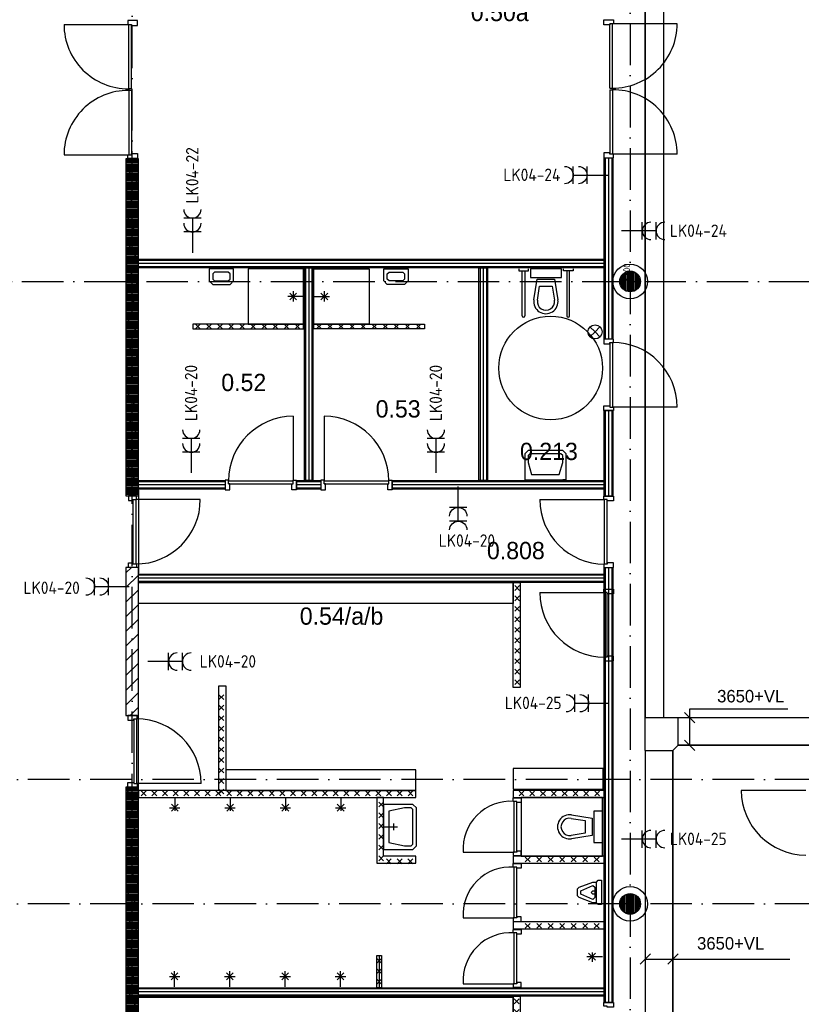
# Model space of a CAD drawing. Header units: millimetres. Extents: x -6587 to 112885, y 244 to 84344.
# Tile 12 of 47: x 15866 to 27168, y 47317 to 61554. Entities that reach past the tile are written whole.
import ezdxf
from ezdxf.enums import TextEntityAlignment as Align

# ---------------------------------------------------------------- set-up
doc = ezdxf.new("R2010")
doc.units = ezdxf.units.MM
doc.header["$LTSCALE"] = 100
doc.linetypes.add('DASHDOT', pattern=[9, 6, -1.5, 0, -1.5])
doc.layers.get('0').update_dxf_attribs({"linetype": 'CONTINUOUS'})
for name, color, linetype in [('71', 2, 'CONTINUOUS'), ('AL$7----_STRAMIEN', 1, 'DASHDOT'), ('ALXAC---_LICHTBETON', 1, 'CONTINUOUS'), ('BOUW', 8, 'CONTINUOUS'), ('EB62203-_ATTRIB', 2, 'CONTINUOUS'), ('EL62203-_KRACHT-WCD230', 3, 'CONTINUOUS'), ('KABELGOOT', 8, 'CONTINUOUS')]:
    doc.layers.add(name, color=color, linetype=linetype)
doc.styles.add('1_8', font='iso', dxfattribs={"width": 0.7, "height": 1.8})
doc.styles.add('BURO-018', font='BUROFONT.shx', dxfattribs={"height": 180})
doc.styles.add('BURO-025', font='BUROFONT.shx', dxfattribs={"height": 250})
doc.styles.get("Standard").update_dxf_attribs({"font": 'iso.shx'})
pattern_1 = [(45, (-24.84, -148.2), (-106.066, 106.066), [])]
pattern_2 = [(0, (-24.838, -148.197), (0, 20), [])]
pattern_3 = [(90, (24693.015, 48768.749), (-20, 1e-15), [])]

# ---------------------------------------------------------------- blocks, each defined once
blk = doc.blocks.new('ES3W2A')
at = {"ltscale": 0.5}
for p, q in [((1.25, 2), (-1.25, 2)), ((0, 2), (0, -3)), ((1.25, 0), (-1.25, 0))]:
    blk.add_line(p, q, dxfattribs=at)
for centre in [(0, 3.25), (0, 1.25)]:
    blk.add_arc(centre, 1.25, 180, 0, dxfattribs=at)
at = {"ltscale": 0.5, "style": '1_8'}
for tag, flags, p in [('VERMOGEN', 9, (-2.5, 5)), ('GROEP', 8, (0, 5)), ('SCHAK', 8, (2.5, 5)), ('GELIJK', 9, (5, 5)), ('KAST', 9, (7, 5)), ('TAL', 8, (2.5, 5))]:
    blk.add_attdef(tag, text='', height=1.8, rotation=90, dxfattribs=dict(at, flags=flags)).set_placement(p, align=Align.MIDDLE_CENTER)
at = {"ltscale": 0.5, "style": '1_8', "width": 0.7, "flags": 8}
blk.add_attdef('DOEL', text='', height=1.8, rotation=90, dxfattribs=at).set_placement((-2.5, 5), align=Align.MIDDLE_LEFT)
at = {"ltscale": 0.5, "style": '1_8', "flags": 9}
blk.add_attdef('M_CODE', text='', height=1.8, dxfattribs=at).set_placement((0, 0), align=Align.MIDDLE_CENTER)
blk = doc.blocks.new('*U37')
at = {"layer": 'ALXAC---_LICHTBETON', "color": 0}
for p, q in [((23153, 47473), (23083, 47543)), ((23153, 47543), (23083, 47473)), ((23153, 47322), (23083, 47392)), ((23153, 47392), (23083, 47322)), ((23153, 47170), (23083, 47240)), ((23153, 47240), (23083, 47170)), ((23153, 47019), (23083, 47089)), ((23153, 47089), (23083, 47019)), ((23153, 46867), (23083, 46937)), ((23153, 46937), (23083, 46867)), ((23153, 46716), (23083, 46786)), ((23153, 46786), (23083, 46716)), ((23153, 46564), (23083, 46634)), ((23153, 46634), (23083, 46564)), ((23153, 46413), (23083, 46483)), ((23153, 46483), (23083, 46413)), ((23153, 46261), (23083, 46331)), ((23153, 46331), (23083, 46261)), ((23153, 46110), (23083, 46180)), ((23153, 46180), (23083, 46110))]:
    blk.add_line(p, q, dxfattribs=at)
blk = doc.blocks.new('*U36')
at = {"layer": 'ALXAC---_LICHTBETON', "color": 0}
for p, q in [((17650, 44834), (17720, 44904)), ((17720, 44834), (17650, 44904)), ((17804, 44834), (17874, 44904)), ((17874, 44834), (17804, 44904)), ((17958, 44834), (18028, 44904)), ((18028, 44834), (17958, 44904)), ((18112, 44834), (18182, 44904)), ((18182, 44834), (18112, 44904)), ((18267, 44834), (18337, 44904)), ((18337, 44834), (18267, 44904)), ((18421, 44834), (18491, 44904)), ((18491, 44834), (18421, 44904)), ((18575, 44834), (18645, 44904)), ((18645, 44834), (18575, 44904)), ((18729, 44834), (18799, 44904)), ((18799, 44834), (18729, 44904)), ((18884, 44834), (18954, 44904)), ((18954, 44834), (18884, 44904)), ((19038, 44834), (19108, 44904)), ((19108, 44834), (19038, 44904)), ((19192, 44834), (19262, 44904)), ((19262, 44834), (19192, 44904)), ((19346, 44834), (19416, 44904)), ((19416, 44834), (19346, 44904)), ((19501, 44834), (19571, 44904)), ((19571, 44834), (19501, 44904)), ((19655, 44834), (19725, 44904)), ((19725, 44834), (19655, 44904)), ((19809, 44834), (19879, 44904)), ((19879, 44834), (19809, 44904)), ((19963, 44834), (20033, 44904)), ((20033, 44834), (19963, 44904)), ((20117, 44834), (20187, 44904)), ((20187, 44834), (20117, 44904)), ((20272, 44834), (20342, 44904)), ((20342, 44834), (20272, 44904)), ((20426, 44834), (20496, 44904)), ((20496, 44834), (20426, 44904)), ((20580, 44834), (20650, 44904)), ((20650, 44834), (20580, 44904)), ((20734, 44834), (20804, 44904)), ((20804, 44834), (20734, 44904)), ((20889, 44834), (20959, 44904)), ((20959, 44834), (20889, 44904)), ((21043, 44834), (21113, 44904)), ((21113, 44834), (21043, 44904)), ((21197, 44834), (21267, 44904)), ((21267, 44834), (21197, 44904)), ((21351, 44834), (21421, 44904)), ((21421, 44834), (21351, 44904)), ((21506, 44834), (21576, 44904)), ((21576, 44834), (21506, 44904))]:
    blk.add_line(p, q, dxfattribs=at)
blk = doc.blocks.new('*U39')
at = {"layer": 'ALXAC---_LICHTBETON', "color": 0}
for p, q in [((17723, 57335), (17653, 57265)), ((17653, 57335), (17723, 57265)), ((17883, 57335), (17813, 57265)), ((17813, 57335), (17883, 57265)), ((18043, 57335), (17973, 57265)), ((17973, 57335), (18043, 57265)), ((18203, 57335), (18133, 57265)), ((18133, 57335), (18203, 57265)), ((18363, 57335), (18293, 57265)), ((18293, 57335), (18363, 57265)), ((18523, 57335), (18453, 57265)), ((18453, 57335), (18523, 57265)), ((18683, 57335), (18613, 57265)), ((18613, 57335), (18683, 57265)), ((18843, 57335), (18773, 57265)), ((18773, 57335), (18843, 57265)), ((19003, 57335), (18933, 57265)), ((18933, 57335), (19003, 57265)), ((19163, 57335), (19093, 57265)), ((19093, 57335), (19163, 57265))]:
    blk.add_line(p, q, dxfattribs=at)

msp = doc.modelspace()

# ---------------------------------------------------------------- hatches: boundary and pattern name
at = {"layer": 'BOUW'}
h = msp.add_hatch(dxfattribs=at)
h.set_pattern_fill('PREFBET', color=256, style=0)
h.set_pattern_definition(pattern_1)
h.paths.add_polyline_path([(17583, 54668), (17583, 59541), (17403, 59541), (17403, 54668)])
h = msp.add_hatch(dxfattribs=at)
h.set_pattern_fill('RASTER50', color=256, scale=100, style=0)
h.set_pattern_definition(pattern_2)
h.paths.add_polyline_path([(17583, 54668), (17583, 59541), (17403, 59541), (17403, 54668)])
h = msp.add_hatch(dxfattribs=at)
h.set_pattern_fill('PREFBET', color=256, style=0)
h.set_pattern_definition(pattern_1)
h.paths.add_polyline_path([(17403, 53633), (17403, 51493), (17583, 51493), (17583, 53633)])
h = msp.add_hatch(dxfattribs=at)
h.set_pattern_fill('PREFBET', color=256, style=0)
h.set_pattern_definition(pattern_1)
h.paths.add_polyline_path([(17403, 50458), (17403, 45528), (17583, 45528), (17583, 50458)])
h = msp.add_hatch(dxfattribs=at)
h.set_pattern_fill('RASTER50', color=256, scale=100, style=0)
h.set_pattern_definition(pattern_2)
h.paths.add_polyline_path([(17403, 50458), (17403, 45528), (17583, 45528), (17583, 50458)])
h = msp.add_hatch(dxfattribs=at)
h.set_pattern_fill('GEWPBET', color=256, scale=100, angle=90, style=0)
h.set_pattern_definition(pattern_3)
edge = h.paths.add_edge_path()
edge.add_arc((24693, 48769), 150, 0, 360)
h = msp.add_hatch(dxfattribs=at)
h.set_pattern_fill('GEWPBET', color=256, scale=100, angle=90, style=0)
h.set_pattern_definition(pattern_3)
edge = h.paths.add_edge_path()
edge.add_arc((24693, 48769), 150, 0, 360)

# ---------------------------------------------------------------- linework, layer by layer
at = {"layer": '71'}
for q in [(24112, 57113), (24257, 57113), (24112, 56968), (24257, 56968)]:
    msp.add_line((24185, 57040), q, dxfattribs=at)
msp.add_circle((24185, 57040), 102, dxfattribs=at)
at = {"layer": 'AL$7----_STRAMIEN', "color": 1}
for p, q in [((17493, 5947), (17493, 77762)), ((24693, 77698), (24693, 12402)), ((4198, 57769), (93993, 57769)), ((93993, 50569), (4198, 50569)), ((93993, 48769), (4198, 48769))]:
    msp.add_line(p, q, dxfattribs=at)
at = {"layer": 'BOUW'}
for p, q in [((17482, 60556), (17442, 60556)), ((17442, 60556), (17442, 60531)), ((17482, 60531), (17442, 60531)), ((24399, 60566), (24439, 60566)), ((24399, 60541), (24439, 60541)), ((24439, 60541), (24439, 60566)), ((18958, 57952), (18608, 57952)), ((18608, 57952), (18608, 57777)), ((18958, 57777), (18958, 57952)), ((19970, 57952), (19170, 57952)), ((19170, 57952), (19170, 57152)), ((19970, 57152), (19970, 57952)), ((23082, 57952), (23082, 57923)), ((23222, 57923), (23222, 57952)), ((23700, 57952), (23250, 57952)), ((23250, 57952), (23250, 57827)), ((23700, 57827), (23700, 57952)), ((23728, 57923), (23728, 57952)), ((23868, 57952), (23868, 57923)), ((18683, 57902), (18658, 57877)), ((18658, 57877), (18658, 57802)), ((18658, 57802), (18683, 57777)), ((18883, 57902), (18683, 57902)), ((18908, 57877), (18883, 57902)), ((18883, 57777), (18908, 57802)), ((18908, 57802), (18908, 57877)), ((23082, 57923), (23222, 57923)), ((23132, 57272), (23132, 57923)), ((23172, 57923), (23172, 57272)), ((23250, 57827), (23700, 57827)), ((23302, 57505), (23350, 57802)), ((23350, 57802), (23600, 57802)), ((23600, 57802), (23648, 57505)), ((23868, 57923), (23728, 57923)), ((23778, 57923), (23778, 57272)), ((23818, 57272), (23818, 57923)), ((24553, 57715), (24553, 57823)), ((24553, 57715), (24553, 57823)), ((24573, 57679), (24573, 57859)), ((24573, 57679), (24573, 57859)), ((24593, 57657), (24593, 57881)), ((24593, 57657), (24593, 57881)), ((24613, 57642), (24613, 57896)), ((24613, 57642), (24613, 57896)), ((24633, 57631), (24633, 57906)), ((24633, 57631), (24633, 57906)), ((24653, 57624), (24653, 57913)), ((24653, 57624), (24653, 57913)), ((24673, 57620), (24673, 57917)), ((24673, 57620), (24673, 57917)), ((24693, 57619), (24693, 57919)), ((24693, 57619), (24693, 57919)), ((24713, 57620), (24713, 57917)), ((24713, 57620), (24713, 57917)), ((24733, 57624), (24733, 57913)), ((24733, 57624), (24733, 57913)), ((24753, 57631), (24753, 57906)), ((24753, 57631), (24753, 57906)), ((24773, 57642), (24773, 57896)), ((24773, 57642), (24773, 57896)), ((24793, 57657), (24793, 57881)), ((24793, 57657), (24793, 57881)), ((24813, 57679), (24813, 57859)), ((24813, 57679), (24813, 57859)), ((24833, 57715), (24833, 57823)), ((24833, 57715), (24833, 57823)), ((18608, 57777), (18658, 57727)), ((18658, 57727), (18908, 57727)), ((18683, 57777), (18883, 57777)), ((18908, 57727), (18958, 57777)), ((23351, 57497), (23384, 57702)), ((23384, 57702), (23565, 57702)), ((23565, 57702), (23598, 57497)), ((19970, 57552), (19745, 57552)), ((19870, 57602), (19770, 57502)), ((19770, 57602), (19870, 57502)), ((19820, 57627), (19820, 57477)), ((19170, 57152), (19970, 57152)), ((19970, 57152), (19970, 57152)), ((23218, 55327), (23168, 55277)), ((23168, 55277), (23168, 55152)), ((23718, 55327), (23218, 55327)), ((23243, 55277), (23218, 55252)), ((23218, 55252), (23218, 55152)), ((23218, 55252), (23218, 55252)), ((23693, 55277), (23243, 55277)), ((23243, 55277), (23243, 55277)), ((23693, 55277), (23693, 55277)), ((23718, 55252), (23693, 55277)), ((23768, 55277), (23718, 55327)), ((23718, 55252), (23718, 55252)), ((23718, 55152), (23718, 55252)), ((23768, 55152), (23768, 55277)), ((23168, 55152), (23168, 54902)), ((23218, 55152), (23268, 54977)), ((23668, 54977), (23718, 55152)), ((23768, 54902), (23768, 55152)), ((23268, 54977), (23668, 54977)), ((23168, 54902), (23768, 54902)), ((23768, 54902), (23718, 54902)), ((17583, 54749), (17583, 53549)), ((24318, 47342), (24318, 53632)), ((24318, 53632), (24443, 53632)), ((24333, 53632), (24333, 47342)), ((24380, 53632), (24380, 47342)), ((24428, 53632), (24428, 47342)), ((24443, 53632), (24443, 47342)), ((17583, 47571), (17583, 53399)), ((24318, 51134), (24318, 51234)), ((24303, 50728), (23003, 50728)), ((23003, 50728), (23003, 50428)), ((24303, 50428), (24303, 50728)), ((23003, 50428), (24303, 50428)), ((24318, 50409), (23003, 50409)), ((23003, 50409), (23003, 50309)), ((23086, 50331), (23156, 50401)), ((23156, 50331), (23086, 50401)), ((23242, 50331), (23312, 50401)), ((23312, 50331), (23242, 50401)), ((23398, 50331), (23468, 50401)), ((23468, 50331), (23398, 50401)), ((23555, 50331), (23625, 50401)), ((23625, 50331), (23555, 50401)), ((23711, 50331), (23781, 50401)), ((23781, 50331), (23711, 50401)), ((23867, 50331), (23937, 50401)), ((23937, 50331), (23867, 50401)), ((24023, 50331), (24093, 50401)), ((24093, 50331), (24023, 50401)), ((24180, 50331), (24250, 50401)), ((24250, 50331), (24180, 50401)), ((24318, 50309), (24318, 50409)), ((27234, 50410), (26300, 50410)), ((21028, 50309), (21028, 49358)), ((21128, 50309), (21028, 50309)), ((21128, 49458), (21128, 50309)), ((23003, 50309), (23128, 50309)), ((23003, 50251), (23003, 50301)), ((23003, 50301), (23117, 50301)), ((24293, 50308), (23117, 50308)), ((23117, 50308), (23117, 49458)), ((23117, 50301), (23117, 50234)), ((23128, 50309), (24318, 50309)), ((23128, 50309), (23128, 50309)), ((24293, 49458), (24293, 50308)), ((21128, 50171), (21058, 50241)), ((21128, 50241), (21058, 50171)), ((21128, 50208), (21128, 49558)), ((21428, 50208), (21128, 50208)), ((21428, 50158), (21203, 50108)), ((21553, 50208), (21428, 50208)), ((21528, 50158), (21428, 50158)), ((21553, 50133), (21528, 50158)), ((21603, 50158), (21553, 50208)), ((21553, 49633), (21553, 50133)), ((21603, 49608), (21603, 50158)), ((23054, 50251), (23003, 50251)), ((23014, 49517), (23014, 50251)), ((23054, 50234), (23054, 50251)), ((23054, 49517), (23054, 50251)), ((23117, 50234), (23054, 50234)), ((21128, 50016), (21058, 50086)), ((21128, 50086), (21058, 50016)), ((21203, 50108), (21203, 49658)), ((23838, 50006), (24043, 49973)), ((23846, 50056), (24143, 50008)), ((24043, 49973), (24043, 49792)), ((24143, 50008), (24143, 49758)), ((24168, 50108), (24168, 49658)), ((24293, 50108), (24168, 50108)), ((24293, 49658), (24293, 50108)), ((21128, 49860), (21058, 49930)), ((21128, 49930), (21058, 49860)), ((21128, 49883), (21328, 49883)), ((21278, 49833), (21278, 49933)), ((23718, 49833), (23718, 49833)), ((21128, 49704), (21058, 49774)), ((21128, 49774), (21058, 49704)), ((24043, 49792), (23838, 49759)), ((24143, 49758), (23846, 49710)), ((23893, 49708), (23893, 49708)), ((21128, 49549), (21058, 49619)), ((21128, 49619), (21058, 49549)), ((21128, 49558), (21428, 49558)), ((21203, 49658), (21428, 49608)), ((21428, 49608), (21528, 49608)), ((21428, 49558), (21553, 49558)), ((21528, 49608), (21553, 49633)), ((21553, 49558), (21603, 49608)), ((24168, 49658), (24293, 49658)), ((21128, 49393), (21058, 49463)), ((21128, 49463), (21058, 49393)), ((21593, 49458), (21128, 49458)), ((21239, 49419), (21169, 49349)), ((21169, 49419), (21239, 49349)), ((21395, 49419), (21325, 49349)), ((21325, 49419), (21395, 49349)), ((21550, 49419), (21480, 49349)), ((21480, 49419), (21550, 49349)), ((21593, 49358), (21593, 49458)), ((22280, 49517), (23014, 49517)), ((23003, 49517), (23003, 49467)), ((23054, 49517), (23003, 49517)), ((23003, 49467), (23117, 49467)), ((24318, 49459), (23003, 49459)), ((23003, 49459), (23003, 49359)), ((23054, 49534), (23054, 49517)), ((23117, 49534), (23054, 49534)), ((23117, 49467), (23117, 49534)), ((23117, 49458), (24293, 49458)), ((23176, 49377), (23246, 49447)), ((23246, 49377), (23176, 49447)), ((23342, 49377), (23412, 49447)), ((23412, 49377), (23342, 49447)), ((23509, 49377), (23579, 49447)), ((23579, 49377), (23509, 49447)), ((23675, 49377), (23745, 49447)), ((23745, 49377), (23675, 49447)), ((23842, 49377), (23912, 49447)), ((23912, 49377), (23842, 49447)), ((24008, 49377), (24078, 49447)), ((24078, 49377), (24008, 49447)), ((24175, 49377), (24245, 49447)), ((24245, 49377), (24175, 49447)), ((24318, 49359), (24318, 49459)), ((21028, 49358), (21593, 49358)), ((23003, 49359), (24318, 49359)), ((23003, 49301), (23003, 49351)), ((23003, 49351), (23117, 49351)), ((23054, 49301), (23003, 49301)), ((23014, 48567), (23014, 49301)), ((23054, 48567), (23054, 49301)), ((23054, 49284), (23054, 49301)), ((23117, 49284), (23054, 49284)), ((23117, 49351), (23117, 49284)), ((22280, 48567), (23014, 48567)), ((23003, 48567), (23003, 48517)), ((23054, 48567), (23003, 48567)), ((23054, 48584), (23054, 48567)), ((23117, 48584), (23054, 48584)), ((23117, 48517), (23117, 48584)), ((23003, 48517), (23117, 48517)), ((24318, 48509), (23003, 48509)), ((23003, 48509), (23003, 48409)), ((23003, 48409), (24318, 48409)), ((23176, 48416), (23246, 48486)), ((23246, 48416), (23176, 48486)), ((23342, 48416), (23412, 48486)), ((23412, 48416), (23342, 48486)), ((23509, 48416), (23579, 48486)), ((23579, 48416), (23509, 48486)), ((23675, 48416), (23745, 48486)), ((23745, 48416), (23675, 48486)), ((23842, 48416), (23912, 48486)), ((23912, 48416), (23842, 48486)), ((24008, 48416), (24078, 48486)), ((24078, 48416), (24008, 48486)), ((24175, 48416), (24245, 48486)), ((24245, 48416), (24175, 48486)), ((23003, 48349), (23003, 48399)), ((23003, 48399), (23117, 48399)), ((23054, 48349), (23003, 48349)), ((23014, 47615), (23014, 48349)), ((23054, 47615), (23054, 48349)), ((23054, 48332), (23054, 48349)), ((23117, 48332), (23054, 48332)), ((23117, 48399), (23117, 48332)), ((21028, 48021), (21098, 48021)), ((21028, 47558), (21028, 48021)), ((21098, 47981), (21028, 47911)), ((21098, 47911), (21028, 47981)), ((21028, 47981), (21028, 47981)), ((21028, 47631), (21028, 47981)), ((21063, 48021), (21063, 47558)), ((21098, 48021), (21098, 47558)), ((18030, 47721), (18180, 47721)), ((18055, 47671), (18155, 47771)), ((18055, 47771), (18155, 47671)), ((18105, 47571), (18105, 47796)), ((18830, 47721), (18980, 47721)), ((18855, 47671), (18955, 47771)), ((18855, 47771), (18955, 47671)), ((18905, 47571), (18905, 47796)), ((19630, 47721), (19780, 47721)), ((19655, 47671), (19755, 47771)), ((19655, 47771), (19755, 47671)), ((19705, 47571), (19705, 47796)), ((20430, 47721), (20580, 47721)), ((20455, 47671), (20555, 47771)), ((20455, 47771), (20555, 47671)), ((20505, 47571), (20505, 47796)), ((21098, 47831), (21028, 47761)), ((21098, 47761), (21028, 47831)), ((21098, 47681), (21028, 47611)), ((21098, 47611), (21028, 47681)), ((21098, 47558), (21028, 47558)), ((24443, 47342), (24318, 47342))]:
    msp.add_line(p, q, dxfattribs=at)
for points in [[(17431, 61542), (17431, 61486), (17482, 61486), (17482, 61469), (17570, 61469), (17570, 61542), (17493, 61542), (17493, 61542), (17431, 61542), (17431, 61486)], [(24450, 61552), (24450, 61496), (24399, 61496), (24399, 61479), (24311, 61479), (24311, 61552), (24388, 61552), (24388, 61552), (24450, 61552), (24450, 61496)], [(16508, 61486), (17442, 61486)], [(17442, 60556), (17442, 61486)], [(17482, 60556), (17482, 61486)], [(24399, 60566), (24399, 61496)], [(25373, 61496), (24439, 61496)], [(24439, 60566), (24439, 61496)], [(17442, 60531), (17442, 59601)], [(17482, 60531), (17482, 59601)], [(24399, 60541), (24399, 59611)], [(24439, 60541), (24439, 59611)], [(16508, 59601), (17442, 59601)], [(17431, 59545), (17431, 59601), (17482, 59601), (17482, 59618), (17570, 59618), (17570, 59545), (17493, 59545), (17493, 59545), (17431, 59545), (17431, 59601)], [(24450, 59555), (24450, 59611), (24399, 59611), (24399, 59628), (24311, 59628), (24311, 59555), (24388, 59555), (24388, 59555), (24450, 59555), (24450, 59611)], [(24333, 59555), (24333, 56936)], [(24380, 59555), (24380, 56936)], [(24428, 59555), (24428, 56936)], [(25373, 59611), (24439, 59611)], [(24318, 58074), (17583, 58074)], [(24318, 58027), (17583, 58027)], [(24318, 57979), (17583, 57979)], [(19997, 57964), (19997, 54889)], [(20045, 57964), (20045, 54889)], [(20092, 57964), (20092, 54889)], [(20120, 57952), (20920, 57952), (20920, 57152), (20120, 57152), (20120, 57152), (20120, 57952)], [(21482, 57952), (21482, 57777), (21432, 57727), (21182, 57727), (21132, 57777), (21132, 57952), (21482, 57952)], [(22522, 57964), (22522, 54889)], [(22570, 57964), (22570, 54889)], [(22617, 57964), (22617, 54889)], [(21407, 57902), (21432, 57877), (21432, 57802), (21407, 57777), (21207, 57777), (21182, 57802), (21182, 57877), (21207, 57902), (21407, 57902)], [(20120, 57552), (20345, 57552)], [(20220, 57602), (20320, 57502)], [(20320, 57602), (20220, 57502)], [(20270, 57627), (20270, 57477)], [(24450, 56936), (24311, 56936), (24311, 56869), (24399, 56869), (24399, 56886), (24450, 56886), (24450, 56936)], [(24399, 56886), (24399, 55952)], [(24439, 56886), (24439, 55952)], [(24450, 55902), (24311, 55902), (24311, 55969), (24399, 55969), (24399, 55952), (24450, 55952), (24450, 55902)], [(25373, 55952), (24439, 55952)], [(19820, 55819), (19820, 54885)], [(20270, 55819), (20270, 54885)], [(24333, 55902), (24333, 54666)], [(24380, 55902), (24380, 54666)], [(24428, 55902), (24428, 54666)], [(18836, 54874), (17583, 54874)], [(18836, 54827), (17583, 54827)], [(18836, 54896), (18836, 54757), (18903, 54757), (18903, 54845), (18886, 54845), (18886, 54896), (18836, 54896)], [(18886, 54885), (19820, 54885)], [(18886, 54845), (19820, 54845)], [(19870, 54896), (19870, 54757), (19803, 54757), (19803, 54845), (19820, 54845), (19820, 54896), (19870, 54896)], [(20220, 54874), (19870, 54874)], [(20220, 54827), (19870, 54827)], [(20220, 54896), (20220, 54757), (20287, 54757), (20287, 54845), (20270, 54845), (20270, 54896), (20220, 54896)], [(20270, 54885), (21204, 54885)], [(20270, 54845), (21204, 54845)], [(21254, 54896), (21254, 54757), (21187, 54757), (21187, 54845), (21204, 54845), (21204, 54896), (21254, 54896)], [(24318, 54874), (21254, 54874)], [(24318, 54827), (21254, 54827)], [(17555, 54668), (17441, 54668), (17441, 54601), (17504, 54601), (17504, 54618), (17555, 54618), (17555, 54668)], [(18836, 54779), (17583, 54779)], [(20220, 54779), (19870, 54779)], [(24318, 54779), (21254, 54779)], [(17504, 54618), (17504, 53684)], [(18478, 54618), (17544, 54618)], [(17544, 54618), (17544, 53684)], [(23388, 54616), (24322, 54616)], [(24311, 54666), (24450, 54666), (24450, 54599), (24362, 54599), (24362, 54616), (24311, 54616), (24311, 54666)], [(24322, 53682), (24322, 54616)], [(24362, 53682), (24362, 54616)], [(17555, 53634), (17441, 53634), (17441, 53701), (17504, 53701), (17504, 53684), (17555, 53684), (17555, 53634)], [(24311, 53632), (24450, 53632), (24450, 53699), (24362, 53699), (24362, 53682), (24311, 53682), (24311, 53632)], [(24318, 53524), (17583, 53524)], [(24318, 53477), (17583, 53477)], [(24318, 53429), (17583, 53429)], [(23388, 53270), (24322, 53270)], [(24311, 53320), (24450, 53320), (24450, 53253), (24362, 53253), (24362, 53270), (24311, 53270), (24311, 53320)], [(24322, 52336), (24322, 53270)], [(24362, 52336), (24362, 53270)], [(24311, 52286), (24450, 52286), (24450, 52353), (24362, 52353), (24362, 52336), (24311, 52336), (24311, 52286)], [(17567, 51493), (17428, 51493), (17428, 51426), (17516, 51426), (17516, 51443), (17567, 51443), (17567, 51493)], [(17516, 51443), (17516, 50509)], [(17556, 51443), (17556, 50509)], [(17567, 50459), (17428, 50459), (17428, 50526), (17516, 50526), (17516, 50509), (17567, 50509), (17567, 50459)], [(18490, 50509), (17556, 50509)], [(18109, 50309), (18109, 50114)], [(18909, 50309), (18909, 50114)], [(19709, 50309), (19709, 50114)], [(20509, 50309), (20509, 50114)], [(18034, 50159), (18184, 50159)], [(18059, 50209), (18159, 50109)], [(18059, 50109), (18159, 50209)], [(18834, 50159), (18984, 50159)], [(18859, 50209), (18959, 50109)], [(18859, 50109), (18959, 50209)], [(19634, 50159), (19784, 50159)], [(19659, 50209), (19759, 50109)], [(19659, 50109), (19759, 50209)], [(20434, 50159), (20584, 50159)], [(20459, 50209), (20559, 50109)], [(20459, 50109), (20559, 50209)], [(24205, 48785), (24155, 48785), (23955, 48860), (23955, 48860), (23930, 48885), (23930, 48985), (23930, 48985), (23955, 49010), (24155, 49085), (24205, 49085)], [(24155, 48835), (23980, 48910), (23980, 48960), (24155, 49035), (24180, 49010), (24180, 48860), (24155, 48835), (24155, 48835)], [(24280, 48760), (24230, 48760), (24205, 48785), (24205, 48785), (24205, 49085), (24230, 49110), (24280, 49110), (24280, 48760)], [(24180, 48910), (24155, 48910), (24130, 48935), (24155, 48960), (24180, 48960)], [(24293, 48006), (24068, 48006)], [(24193, 48056), (24093, 47956)], [(24093, 48056), (24193, 47956)], [(24143, 48066), (24143, 47931)], [(22280, 47615), (23014, 47615)], [(23003, 47565), (23117, 47565), (23117, 47632), (23054, 47632), (23054, 47615), (23003, 47615), (23003, 47565)], [(24318, 47543), (17583, 47543)], [(24318, 47496), (17583, 47496)], [(24318, 47448), (17583, 47448)], [(24311, 47342), (24450, 47342), (24450, 47275), (24362, 47275), (24362, 47292), (24311, 47292), (24311, 47342)]]:
    msp.add_lwpolyline(points, dxfattribs=at)
for points in [[(17583, 54668), (17583, 59541), (17403, 59541), (17403, 54668)], [(24443, 59555), (24443, 56936), (24318, 56936), (24318, 59555)], [(24318, 57964), (17583, 57964), (17583, 58089), (24318, 58089)], [(20107, 57964), (20107, 54889), (19982, 54889), (19982, 57964)], [(22632, 57964), (22632, 54889), (22507, 54889), (22507, 57964)], [(19970, 57152), (18370, 57152), (18370, 57082), (19970, 57082)], [(20120, 57152), (21720, 57152), (21720, 57082), (20120, 57082)], [(24443, 55902), (24443, 54666), (24318, 54666), (24318, 55902)], [(18836, 54764), (17583, 54764), (17583, 54889), (18836, 54889)], [(20220, 54764), (19870, 54764), (19870, 54889), (20220, 54889)], [(24318, 54764), (21254, 54764), (21254, 54889), (24318, 54889)], [(17403, 53633), (17403, 51493), (17583, 51493), (17583, 53633)], [(24318, 53414), (17583, 53414), (17583, 53539), (24318, 53539)], [(23003, 53114), (17583, 53114), (17583, 53414), (23003, 53414)], [(23103, 53414), (23103, 51899), (23003, 51899), (23003, 53414)], [(18848, 51924), (18848, 50409), (18748, 50409), (18748, 51924)], [(18848, 50409), (21593, 50409), (21593, 50709), (18848, 50709)], [(17403, 50458), (17403, 45528), (17583, 45528), (17583, 50458)], [(21593, 50409), (17583, 50409), (17583, 50309), (21593, 50309)], [(24318, 47433), (17583, 47433), (17583, 47558), (24318, 47558)], [(23003, 47121), (17583, 47121), (17583, 47421), (23003, 47421)], [(23103, 47436), (23103, 45921), (23003, 45921), (23003, 47436)]]:
    msp.add_lwpolyline(points, close=True, dxfattribs=at)
for centre, radius in [((24693, 57769), 250), ((24693, 57769), 250), ((24693, 57769), 150), ((24693, 57769), 150), ((23543, 56517), 750), ((24693, 48769), 250), ((24693, 48769), 250), ((24693, 48769), 150), ((24693, 48769), 150)]:
    msp.add_circle(centre, radius, dxfattribs=at)
for centre, radius, start, end in [((17438, 61486), 931, 180.0361, 270.2098), ((24442, 61496), 931, 269.7902, 359.9639), ((17438, 59600), 931, 89.7902, 179.9639), ((24442, 59610), 931, 0.0361, 90.2098), ((23475, 57477), 175, 170.8673, 9.1327), ((23475, 57477), 125, 170.8673, 9.1327), ((23152, 57272), 20, 180, 0), ((23798, 57272), 20, 180, 0), ((24439, 55952), 934, 0, 90), ((19820, 54885), 934, 90, 180), ((20270, 54885), 934, 0, 90), ((17544, 54618), 934, 270, 0), ((24322, 54616), 934, 180, 270), ((24322, 53270), 934, 180, 270), ((17556, 50509), 934, 0, 90), ((27234, 50410), 934, 180, 270), ((22964, 49567), 686, 85.8145, 184.1855), ((23818, 49883), 175, 80.8673, 279.1327), ((23818, 49883), 125, 80.8673, 279.1327), ((22964, 48617), 686, 85.8145, 184.1855), ((22964, 47665), 686, 85.8145, 184.1855)]:
    msp.add_arc(centre, radius, start, end, dxfattribs=at)
at = {"layer": 'KABELGOOT', "color": 8}
for p, q in [((24910, 62600, 3710), (24910, 51463, 3710)), ((24910, 51463, 3650), (24910, 62600, 3650)), ((25180, 51463, 3650), (25180, 62600, 3650)), ((25180, 51463, 3710), (25180, 62600, 3710)), ((25629, 51389, 3650), (25479, 51539, 3650)), ((25554, 51064, 3650), (25554, 51592, 3650)), ((25554, 51592, 3650), (26974, 51592, 3650)), ((25387, 51064, 3650), (25387, 51464, 3650)), ((25629, 50989, 3650), (25479, 51139, 3650)), ((24912, 50989, 3650), (24912, 42670, 3650)), ((24912, 50989, 3710), (24912, 42670, 3710)), ((24912, 50989, 3650), (25312, 50989, 3650)), ((25312, 42670, 3710), (25312, 50989, 3710)), ((25312, 50989, 3650), (25312, 42670, 3650)), ((27430, 51064, 3650), (25387, 51064, 3650)), ((25387, 51064, 3710), (27430, 51064, 3710)), ((24839, 47897, 3650), (24989, 48047, 3650)), ((25239, 47897, 3650), (25389, 48047, 3650)), ((24914, 47972, 3650), (25627, 47972, 3650)), ((25627, 47972, 3650), (27002, 47972, 3650))]:
    msp.add_line(p, q, dxfattribs=at)
at = {"layer": 'KABELGOOT', "color": 8, "elevation": 3650}
for points in [[(24912, 50989), (24912, 51464), (24912, 51464), (27397, 51464)], [(25387, 51064), (25387, 51064), (25312, 50989), (25312, 50989)]]:
    msp.add_lwpolyline(points, dxfattribs=at)

# ---------------------------------------------------------------- block references
at = {"layer": 'BOUW', "xscale": -1}
msp.add_blockref('*U39', (37571, -183), dxfattribs=at)
at = {"layer": 'BOUW'}
for name, p in [('*U39', (2505, -183)), ('*U37', (-58, 5830)), ('*U37', (-4335, 4250)), ('*U37', (-66, -148))]:
    msp.add_blockref(name, p, dxfattribs=at)
at = {"layer": 'BOUW', "xscale": -1, "rotation": 180}
msp.add_blockref('*U36', (-25, 95238), dxfattribs=at)
at = {"layer": 'EL62203-_KRACHT-WCD230'}
ref = msp.add_blockref('ES3W2A', (18364, 58485, 1050), dxfattribs=dict(at, xscale=100, yscale=100, zscale=100))
ref.add_attrib('GROEP', 'LK04-22', dxfattribs={"layer": 'EB62203-_ATTRIB', "color": 1, "height": 180, "rotation": 90, "style": '1_8', "flags": 8}).set_placement((18361, 58897, 1050), align=Align.MIDDLE_LEFT)
ref = msp.add_blockref('ES3W2A', (24071, 59307, 1050), dxfattribs=dict(at, xscale=-100, yscale=100, zscale=100, rotation=90))
ref.add_attrib('GROEP', 'LK04-24', dxfattribs={"layer": 'EB62203-_ATTRIB', "color": 1, "height": 180, "style": '1_8', "flags": 8}).set_placement((22860, 59311, 1050), align=Align.MIDDLE_LEFT)
ref = msp.add_blockref('ES3W2A', (24869, 58500, 1050), dxfattribs=dict(at, xscale=100, yscale=100, zscale=100, rotation=270))
ref.add_attrib('GROEP', 'LK04-24', dxfattribs={"layer": 'EB62203-_ATTRIB', "color": 1, "height": 180, "style": '1_8', "flags": 8}).set_placement((25268, 58503, 1050), align=Align.MIDDLE_LEFT)
ref = msp.add_blockref('ES3W2A', (18347, 55300, 1050), dxfattribs=dict(at, xscale=100, yscale=100, zscale=100))
ref.add_attrib('GROEP', 'LK04-20', dxfattribs={"layer": 'EB62203-_ATTRIB', "color": 1, "height": 180, "rotation": 90, "style": '1_8', "flags": 8}).set_placement((18344, 55750, 1050), align=Align.MIDDLE_LEFT)
ref = msp.add_blockref('ES3W2A', (21885, 55300, 1050), dxfattribs=dict(at, xscale=100, yscale=100, zscale=100))
ref.add_attrib('GROEP', 'LK04-20', dxfattribs={"layer": 'EB62203-_ATTRIB', "color": 1, "height": 180, "rotation": 90, "style": '1_8', "flags": 8}).set_placement((21882, 55750, 1050), align=Align.MIDDLE_LEFT)
ref = msp.add_blockref('ES3W2A', (22208, 54502, 1050), dxfattribs=dict(at, xscale=-100, yscale=100, zscale=100, rotation=180))
ref.add_attrib('GROEP', 'LK04-20', dxfattribs={"layer": 'EB62203-_ATTRIB', "color": 1, "height": 180, "style": '1_8', "flags": 8}).set_placement((21926, 54023, 1050), align=Align.MIDDLE_LEFT)
ref = msp.add_blockref('ES3W2A', (17149, 53358, 1050), dxfattribs=dict(at, xscale=-100, yscale=100, zscale=100, rotation=90))
ref.add_attrib('GROEP', 'LK04-20', dxfattribs={"layer": 'EB62203-_ATTRIB', "color": 1, "height": 180, "style": '1_8', "flags": 8}).set_placement((15922, 53341, 1050), align=Align.MIDDLE_LEFT)
ref = msp.add_blockref('ES3W2A', (18020, 52273, 1050), dxfattribs=dict(at, xscale=100, yscale=100, zscale=100, rotation=270))
ref.add_attrib('GROEP', 'LK04-20', dxfattribs={"layer": 'EB62203-_ATTRIB', "color": 1, "height": 180, "style": '1_8', "flags": 8}).set_placement((18470, 52276, 1050), align=Align.MIDDLE_LEFT)
ref = msp.add_blockref('ES3W2A', (24092, 51671, 1050), dxfattribs=dict(at, xscale=-100, yscale=100, zscale=100, rotation=90))
ref.add_attrib('GROEP', 'LK04-25', dxfattribs={"layer": 'EB62203-_ATTRIB', "color": 1, "height": 180, "style": '1_8', "flags": 8}).set_placement((22881, 51675, 1050), align=Align.MIDDLE_LEFT)
ref = msp.add_blockref('ES3W2A', (24869, 49707, 1050), dxfattribs=dict(at, xscale=100, yscale=100, zscale=100, rotation=270))
ref.add_attrib('GROEP', 'LK04-25', dxfattribs={"layer": 'EB62203-_ATTRIB', "color": 1, "height": 180, "style": '1_8', "flags": 8}).set_placement((25268, 49710, 1050), align=Align.MIDDLE_LEFT)

# ---------------------------------------------------------------- texts
at = {"layer": 'BOUW', "style": 'BURO-025'}
for s, p in [('0.50a', (22389, 61533)), ('0.52', (18781, 56184)), ('0.53', (21013, 55802)), ('0.213', (23100, 55187)), ('0.808', (22622, 53753)), ('0.54/a/b', (19916, 52806))]:
    msp.add_text(s, height=250, dxfattribs=at).set_placement(p)
at = {"layer": 'BOUW'}
msp.add_text('K300', height=100, rotation=90, dxfattribs=at).set_placement((24693, 57769))
at = {"layer": 'KABELGOOT', "color": 8, "style": 'BURO-018'}
for p in [(26436, 51773, 3650), (26146, 48199, 3650)]:
    msp.add_text('3650+VL', height=180, dxfattribs=at).set_placement(p, align=Align.MIDDLE)

doc.saveas('drawing.dxf')
